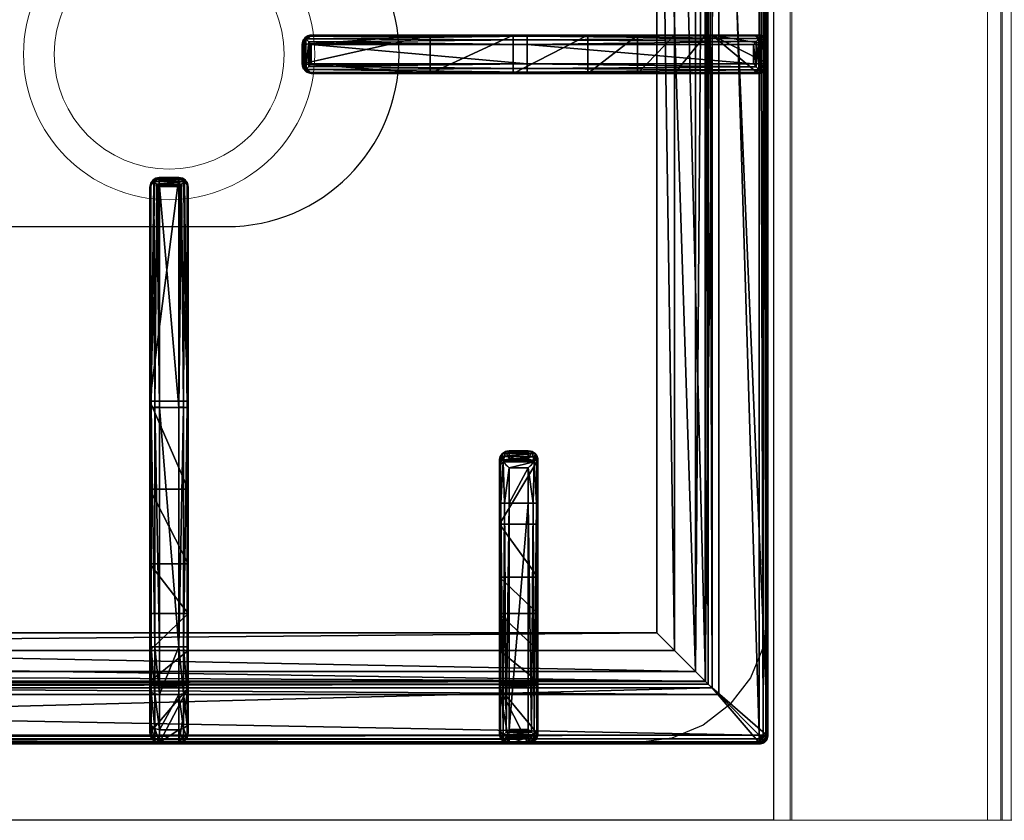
# Model space of a CAD drawing. Header units: millimetres. Extents: x 69858 to 162505, y 5570 to 25972.
# Tile 19 of 53: x 72304 to 72561, y 14121 to 14330. Entities that reach past the tile are written whole.
import ezdxf

# ---------------------------------------------------------------- set-up
doc = ezdxf.new("R2010")
doc.units = ezdxf.units.MM
doc.header["$LTSCALE"] = 2.5
doc.linetypes.add('CONTINUA', pattern=[0])
for name, color, linetype in [('Arch', 7, 'Continuous'), ('IQ_200_3D', 1, 'Continuous'), ('IQ_204_2D', 7, 'CONTINUA'), ('IQ_204_3D', 7, 'Continuous')]:
    doc.layers.add(name, color=color, linetype=linetype)
doc.layers.add('CKD Equipments', color=252, linetype='Continuous', lineweight=0)

# ---------------------------------------------------------------- blocks, each defined once
blk = doc.blocks.new('ELECTROLUX-MC7-TOPFYERBRURNERS4')
at = {"layer": 'IQ_200_3D', "color": 8}
for points, invisible_edges in [([(0, -80.5, 900), (20.34, -117.26, 900), (20.34, -619.74, 900), (0, -655, 900)], 5), ([(21.49, -628.47, 900), (20.34, -619.74, 900), (0, -655, 900)], 10), ([(24.86, -636.62, 900), (21.49, -628.47, 900), (0, -655, 900)], 10), ([(30.23, -643.61, 900), (24.86, -636.62, 900), (0, -655, 900)], 10), ([(37.22, -648.98, 900), (30.23, -643.61, 900), (0, -655, 900)], 10), ([(45.37, -652.35, 900), (37.22, -648.98, 900), (0, -655, 900)], 10), ([(54.11, -653.5, 900), (45.37, -652.35, 900), (0, -655, 900)], 10), ([(0, -655, 900), (54.11, -653.5, 900), (345.89, -653.5, 900), (400, -655, 900)], 5)]:
    blk.add_3dface(points, dxfattribs=dict(at, invisible_edges=invisible_edges))
at = {"layer": 'IQ_204_2D', "color": 8}
for p, q in [((20, -651.5), (20, -85.5)), ((45.31, -492.25), (22.81, -492.25)), ((45.31, -494.75), (45.31, -492.25)), ((107.76, -492.25), (45.31, -492.25)), ((164.89, -492.25), (107.76, -492.25)), ((165.31, -492.25), (164.89, -492.25)), ((20.31, -494.75), (20.31, -499.75)), ((20.31, -494.75), (45.31, -494.75)), ((45.31, -494.75), (45.31, -499.75)), ((45.31, -494.75), (107.81, -494.75)), ((107.81, -494.75), (107.81, -499.75)), ((107.81, -494.75), (165.46, -494.75)), ((165.46, -494.75), (165.46, -499.75)), ((167.27, -494.16), (167.27, -500.34)), ((167.36, -494.75), (167.36, -499.75)), ((167.36, -494.75), (167.81, -494.75)), ((167.81, -494.75), (167.81, -499.75)), ((45.31, -499.75), (20.31, -499.75)), ((45.31, -502.25), (45.31, -499.75)), ((107.81, -499.75), (45.31, -499.75)), ((165.46, -499.75), (107.81, -499.75)), ((167.81, -499.75), (167.36, -499.75)), ((22.81, -502.25), (45.31, -502.25)), ((45.31, -502.25), (107.76, -502.25)), ((107.76, -502.25), (164.89, -502.25)), ((164.89, -502.25), (165.31, -502.25)), ((197.5, -531.94), (202.5, -531.94)), ((197.5, -532.39), (197.5, -531.94)), ((202.5, -531.94), (202.5, -532.39)), ((195, -534.44), (195, -534.86)), ((197.5, -532.39), (202.5, -532.39)), ((197.5, -534.29), (202.5, -534.29)), ((197.5, -590.69), (197.5, -534.29)), ((202.5, -534.29), (202.5, -590.69)), ((205, -534.86), (205, -534.44)), ((195, -534.86), (195, -590.74)), ((205, -590.74), (205, -534.86)), ((82.76, -583.5), (22.47, -583.5)), ((91.91, -583.5), (82.76, -583.5)), ((91.91, -583.5), (94.04, -583.5)), ((20, -586), (20, -591)), ((20, -586), (20, -591)), ((22, -586), (22, -591)), ((22, -586), (82.81, -586)), ((82.81, -586), (82.81, -591)), ((82.81, -586), (92.02, -586)), ((92.02, -591), (92.02, -586)), ((96.48, -586), (94.37, -586)), ((94.37, -586), (94.37, -591)), ((96.48, -591), (96.48, -586)), ((82.81, -591), (22, -591)), ((92.02, -591), (82.81, -591)), ((94.37, -591), (96.48, -591)), ((195, -590.74), (195, -651.03)), ((197.5, -590.69), (202.5, -590.69)), ((197.5, -651.5), (197.5, -590.69)), ((202.5, -590.69), (202.5, -651.5)), ((205, -651.03), (205, -590.74)), ((22.47, -593.5), (82.76, -593.5)), ((82.76, -593.5), (91.91, -593.5)), ((94.04, -593.5), (91.91, -593.5)), ((197.5, -651.5), (202.5, -651.5)), ((378, -653.5), (22, -653.5)), ((197.5, -653.5), (202.5, -653.5)), ((197.5, -653.5), (202.5, -653.5))]:
    blk.add_line(p, q, dxfattribs=at)
blk.add_lwpolyline([(48.98, -112.48), (351.02, -112.48), (351.02, -624.52), (48.98, -624.52)], close=True, dxfattribs=at)
blk.add_lwpolyline([(155, -383.5), (155, -512.25, 1), (245, -512.25), (245, -383.5)], format="xyb", dxfattribs=at)
for centre, start, end in [((22.81, -494.75), 90, 180), ((22.81, -499.75), 180, 270)]:
    blk.add_arc(centre, 2.5, start, end, dxfattribs=at)
for centre, major_axis, ratio, start_param, end_param in [((107.76, -494.75), (0, 2.5), 0.02182, 4.712389, 6.283185), ((164.89, -494.75), (0, 2.5), 0.951091, -0.914364, 0), ((165.31, -494.75), (-2.5, 0), 0.99863, 3.141593, 4.712389), ((163.89, -494.75), (-3.47, 0), 0.720185, 3.141593, 3.380139), ((107.76, -499.75), (0, 2.5), 0.02182, 3.141593, 4.712389), ((165.31, -499.75), (2.5, 0), 0.99863, 4.712389, 6.283185), ((163.89, -499.75), (3.47, 0), 0.720185, -0.238546, 0), ((164.89, -499.75), (0, 2.5), 0.951091, 3.141593, 4.055957), ((197.5, -534.44), (0, 2.5), 0.99863, 0, 1.570796), ((202.5, -534.44), (0, 2.5), 0.99863, -1.570796, 0), ((197.5, -534.86), (-2.5, 0), 0.951091, -0.914364, 0), ((202.5, -534.86), (-2.5, 0), 0.951091, 3.141593, 4.055957), ((197.5, -590.74), (2.5, 0), 0.02182, 1.570796, 3.141593), ((202.5, -590.74), (2.5, 0), 0.02182, 0, 1.570796), ((22, -651.5), (1.42, 1.42), 0.997265, 2.357564, 3.925621), ((197.5, -651.03), (2.5, 0), 0.948965, 3.141593, 4.036737), ((202.5, -651.03), (2.5, 0), 0.948965, -0.895145, 0)]:
    blk.add_ellipse(centre, major_axis=major_axis, ratio=ratio, start_param=start_param, end_param=end_param, dxfattribs=at)
at = {"layer": 'IQ_204_2D', "color": 8, "extrusion": (0, 0, -1)}
for centre, major_axis, ratio, start_param, end_param in [((22.47, -586), (0, 2.5), 0.948965, -0.895145, 0), ((82.76, -586), (0, 2.5), 0.02182, 0, 1.570796), ((91.91, -586), (0, 2.5), 0.84544, 0, 0.894481), ((91.91, -586), (2.5, 2.5), 0.02182, 0.872665, 1.54898), ((91.91, -586), (-1.92, 1.92), 0.8391, 1.592613, 2.268928), ((82.76, -591), (0, 2.5), 0.02182, 1.570796, 3.141593), ((91.91, -591), (-2.5, 2.5), 0.02182, 1.592613, 2.268928), ((91.91, -591), (1.92, 1.92), 0.8391, 0.872665, 1.54898), ((22.47, -591), (0, 2.5), 0.948965, 3.141593, 4.036737), ((91.91, -591), (0, 2.5), 0.84544, 2.247111, 3.141593)]:
    blk.add_ellipse(centre, major_axis=major_axis, ratio=ratio, start_param=start_param, end_param=end_param, dxfattribs=at)
at = {"layer": 'IQ_204_2D', "color": 8}
for points, knots in [([(165.46, -494.75), (165.46, -494.75), (165.46, -494.75), (165.46, -494.75), (165.46, -494.75), (165.46, -494.75), (165.46, -494.75), (165.46, -494.74), (165.46, -494.74), (165.46, -494.74), (165.47, -494.74), (165.47, -494.73), (165.47, -494.73), (165.49, -494.71), (165.5, -494.7), (165.52, -494.68), (165.54, -494.66), (165.59, -494.6), (165.63, -494.55), (165.75, -494.41), (165.85, -494.31), (166.03, -494.1), (166.13, -493.99), (166.32, -493.77), (166.41, -493.66), (166.59, -493.44), (166.69, -493.33), (166.78, -493.22)], [8.18857, 8.18857, 8.18857, 8.18857, 8.190334, 8.190334, 8.192098, 8.192098, 8.195626, 8.195626, 8.202682, 8.202682, 8.216794, 8.216794, 8.245018, 8.245018, 8.301466, 8.301466, 8.414361, 8.414361, 8.640152, 8.640152, 9.091733, 9.091733, 9.543315, 9.543315, 9.994896, 9.994896, 10.458359, 10.458359, 10.458359, 10.458359]), ([(166.78, -493.22), (166.93, -493.42), (167.06, -493.63), (167.2, -493.95), (167.24, -494.06), (167.27, -494.16)], [11.917214, 11.917214, 11.917214, 11.917214, 12.775852, 12.775852, 13.165698, 13.165698, 13.165698, 13.165698]), ([(166.78, -501.28), (166.69, -501.17), (166.59, -501.06), (166.41, -500.84), (166.32, -500.73), (166.13, -500.51), (166.03, -500.4), (165.85, -500.19), (165.75, -500.09), (165.63, -499.95), (165.59, -499.9), (165.54, -499.84), (165.52, -499.82), (165.5, -499.8), (165.49, -499.79), (165.47, -499.77), (165.47, -499.77), (165.47, -499.76), (165.46, -499.76), (165.46, -499.76), (165.46, -499.76), (165.46, -499.75), (165.46, -499.75), (165.46, -499.75), (165.46, -499.75), (165.46, -499.75), (165.46, -499.75), (165.46, -499.75)], [5.918265, 5.918265, 5.918265, 5.918265, 6.381728, 6.381728, 6.833309, 6.833309, 7.284891, 7.284891, 7.736472, 7.736472, 7.962263, 7.962263, 8.075158, 8.075158, 8.131606, 8.131606, 8.15983, 8.15983, 8.173942, 8.173942, 8.180998, 8.180998, 8.184526, 8.184526, 8.18629, 8.18629, 8.188054, 8.188054, 8.188054, 8.188054]), ([(167.27, -500.34), (167.24, -500.44), (167.2, -500.55), (167.06, -500.87), (166.93, -501.08), (166.78, -501.28)], [0.764042, 0.764042, 0.764042, 0.764042, 1.153889, 1.153889, 2.012527, 2.012527, 2.012527, 2.012527]), ([(195.97, -532.97), (196.17, -532.82), (196.38, -532.69), (196.75, -532.53), (196.91, -532.48), (197.21, -532.41), (197.36, -532.39), (197.5, -532.39)], [11.914788, 11.914788, 11.914788, 11.914788, 12.773425, 12.773425, 13.35037, 13.35037, 13.927314, 13.927314, 13.927314, 13.927314]), ([(197.5, -534.29), (197.5, -534.29), (197.5, -534.29), (197.5, -534.29), (197.5, -534.29), (197.5, -534.29), (197.5, -534.29), (197.49, -534.29), (197.49, -534.29), (197.49, -534.29), (197.49, -534.28), (197.48, -534.28), (197.48, -534.27), (197.46, -534.26), (197.45, -534.25), (197.43, -534.23), (197.41, -534.21), (197.34, -534.16), (197.3, -534.12), (197.16, -533.99), (197.06, -533.9), (196.85, -533.72), (196.74, -533.62), (196.52, -533.43), (196.41, -533.34), (196.19, -533.16), (196.08, -533.06), (195.97, -532.97)], [8.18747, 8.18747, 8.18747, 8.18747, 8.189233, 8.189233, 8.190997, 8.190997, 8.194524, 8.194524, 8.201577, 8.201577, 8.215685, 8.215685, 8.2439, 8.2439, 8.300331, 8.300331, 8.413192, 8.413192, 8.638915, 8.638915, 9.09036, 9.09036, 9.541804, 9.541804, 9.993249, 9.993249, 10.456684, 10.456684, 10.456684, 10.456684]), ([(202.5, -532.39), (202.64, -532.39), (202.79, -532.41), (203.09, -532.48), (203.25, -532.53), (203.62, -532.69), (203.83, -532.82), (204.03, -532.97)], [0, 0, 0, 0, 0.576945, 0.576945, 1.153889, 1.153889, 2.012527, 2.012527, 2.012527, 2.012527]), ([(204.03, -532.97), (203.92, -533.06), (203.81, -533.16), (203.59, -533.34), (203.48, -533.43), (203.26, -533.62), (203.15, -533.72), (202.94, -533.9), (202.84, -533.99), (202.7, -534.12), (202.66, -534.16), (202.59, -534.21), (202.57, -534.23), (202.55, -534.25), (202.54, -534.26), (202.52, -534.27), (202.52, -534.28), (202.51, -534.28), (202.51, -534.29), (202.51, -534.29), (202.51, -534.29), (202.5, -534.29), (202.5, -534.29), (202.5, -534.29), (202.5, -534.29), (202.5, -534.29), (202.5, -534.29), (202.5, -534.29)], [5.917739, 5.917739, 5.917739, 5.917739, 6.381174, 6.381174, 6.832619, 6.832619, 7.284064, 7.284064, 7.735508, 7.735508, 7.961231, 7.961231, 8.074092, 8.074092, 8.130523, 8.130523, 8.158738, 8.158738, 8.172846, 8.172846, 8.179899, 8.179899, 8.183426, 8.183426, 8.18519, 8.18519, 8.186953, 8.186953, 8.186953, 8.186953]), ([(20, -586), (20.01, -585.86), (20.03, -585.71), (20.09, -585.41), (20.14, -585.25), (20.31, -584.87), (20.45, -584.64), (20.62, -584.44)], [0, 0, 0, 0, 0.576945, 0.576945, 1.153889, 1.153889, 2.068716, 2.068716, 2.068716, 2.068716]), ([(20.62, -584.44), (20.79, -584.64), (20.99, -584.87), (21.33, -585.25), (21.47, -585.41), (21.74, -585.71), (21.87, -585.86), (22, -586)], [11.858599, 11.858599, 11.858599, 11.858599, 12.773425, 12.773425, 13.35037, 13.35037, 13.927314, 13.927314, 13.927314, 13.927314]), ([(94.04, -583.5), (94.19, -583.5), (94.35, -583.51), (94.66, -583.58), (94.82, -583.63), (95.12, -583.75), (95.26, -583.83), (95.53, -584.02), (95.65, -584.12), (95.87, -584.34), (95.97, -584.47), (96.15, -584.74), (96.23, -584.89), (96.35, -585.2), (96.4, -585.36), (96.46, -585.68), (96.48, -585.84), (96.48, -586)], [3.776921, 3.776921, 3.776921, 3.776921, 4.248957, 4.248957, 4.720993, 4.720993, 5.193029, 5.193029, 5.665065, 5.665065, 6.135831, 6.135831, 6.606596, 6.606596, 7.077361, 7.077361, 7.548126, 7.548126, 7.548126, 7.548126]), ([(20.62, -592.56), (20.45, -592.36), (20.31, -592.13), (20.14, -591.75), (20.09, -591.59), (20.03, -591.29), (20.01, -591.14), (20, -591)], [11.858599, 11.858599, 11.858599, 11.858599, 12.773425, 12.773425, 13.35037, 13.35037, 13.927314, 13.927314, 13.927314, 13.927314]), ([(22, -591), (21.87, -591.14), (21.74, -591.29), (21.47, -591.59), (21.33, -591.75), (20.99, -592.13), (20.79, -592.36), (20.62, -592.56)], [0, 0, 0, 0, 0.576945, 0.576945, 1.153889, 1.153889, 2.068716, 2.068716, 2.068716, 2.068716]), ([(96.48, -591), (96.48, -591.16), (96.46, -591.32), (96.4, -591.64), (96.35, -591.8), (96.23, -592.11), (96.15, -592.26), (95.97, -592.53), (95.87, -592.66), (95.65, -592.88), (95.53, -592.98), (95.26, -593.17), (95.12, -593.25), (94.82, -593.37), (94.66, -593.42), (94.35, -593.48), (94.19, -593.5), (94.04, -593.5)], [15.096253, 15.096253, 15.096253, 15.096253, 15.567018, 15.567018, 16.037783, 16.037783, 16.508548, 16.508548, 16.979314, 16.979314, 17.45135, 17.45135, 17.923386, 17.923386, 18.395422, 18.395422, 18.867458, 18.867458, 18.867458, 18.867458]), ([(195.94, -652.88), (196.14, -652.71), (196.37, -652.51), (196.75, -652.17), (196.91, -652.03), (197.21, -651.76), (197.36, -651.63), (197.5, -651.5)], [11.858599, 11.858599, 11.858599, 11.858599, 12.773425, 12.773425, 13.35037, 13.35037, 13.927314, 13.927314, 13.927314, 13.927314]), ([(202.5, -651.5), (202.64, -651.63), (202.79, -651.76), (203.09, -652.03), (203.25, -652.17), (203.63, -652.51), (203.86, -652.71), (204.06, -652.88)], [0, 0, 0, 0, 0.576945, 0.576945, 1.153889, 1.153889, 2.068716, 2.068716, 2.068716, 2.068716]), ([(197.5, -653.5), (197.36, -653.49), (197.21, -653.47), (196.91, -653.41), (196.75, -653.36), (196.37, -653.19), (196.14, -653.05), (195.94, -652.88)], [0, 0, 0, 0, 0.576945, 0.576945, 1.153889, 1.153889, 2.068716, 2.068716, 2.068716, 2.068716]), ([(204.06, -652.88), (203.86, -653.05), (203.63, -653.19), (203.25, -653.36), (203.09, -653.41), (202.79, -653.47), (202.64, -653.49), (202.5, -653.5)], [11.858599, 11.858599, 11.858599, 11.858599, 12.773425, 12.773425, 13.35037, 13.35037, 13.927314, 13.927314, 13.927314, 13.927314])]:
    blk.add_open_spline(points, degree=3, knots=knots, dxfattribs=at)
at = {"layer": 'IQ_204_3D', "color": 8}
mesh = blk.add_polyface(dxfattribs=at)
corners = [(379.78, -85.71, 904.1), (380, -85.5, 900), (379.52, -84.72, 904.14), (379.73, -84.5, 900), (378, -83.5, 900), (378.78, -83.98, 904.14), (379, -83.77, 900), (377.79, -83.72, 904.1), (379.48, -85.71, 905.06), (379.29, -84.85, 905), (378.65, -85.21, 905.73), (378.76, -85.71, 905.75), (378.65, -84.21, 905), (377.79, -84.02, 905.06), (378.29, -84.85, 905.73), (377.79, -84.74, 905.75), (377.79, -85.71, 906), (22.21, -85.71, 906), (22.21, -84.74, 905.75), (22.21, -84.02, 905.06), (22.21, -83.72, 904.1), (22, -83.5, 900), (365.45, -638.95, 900), (22, -653.5, 900), (34.55, -638.95, 900), (365.45, -98.05, 900), (380, -651.5, 900), (34.55, -98.05, 900), (20, -85.5, 900), (21, -83.77, 900), (379.73, -652.5, 900), (379, -653.23, 900), (378, -653.5, 900), (20, -651.5, 900), (20.27, -652.5, 900), (21, -653.23, 900), (20.27, -84.5, 900), (21.22, -83.98, 904.14), (20.48, -84.72, 904.14), (20.22, -85.71, 904.1), (21.35, -84.21, 905), (21.71, -84.85, 905.73), (20.71, -84.85, 905), (20.52, -85.71, 905.06), (21.35, -85.21, 905.73), (21.24, -85.71, 905.75), (22.21, -651.29, 906), (21.24, -651.29, 905.75), (20.52, -651.29, 905.06), (20.22, -651.29, 904.1), (20.48, -652.28, 904.14), (21.22, -653.02, 904.14), (22.21, -653.28, 904.1), (20.71, -652.15, 905), (21.35, -651.79, 905.73), (21.35, -652.79, 905), (22.21, -652.98, 905.06), (21.71, -652.15, 905.73), (22.21, -652.26, 905.75), (35.55, -637.95, 899.73), (35.55, -99.05, 899.73), (36.28, -99.78, 899), (36.28, -637.22, 899), (38.88, -634.62, 902.5), (38.88, -102.38, 902.5), (36.31, -637.19, 905.06), (36.31, -99.81, 905.06), (32.81, -96.31, 906), (32.81, -640.69, 906), (48.98, -624.52, 885), (48.98, -112.48, 885), (44.36, -107.86, 885), (44.36, -629.14, 885), (377.79, -653.28, 904.1), (377.79, -652.98, 905.06), (377.79, -651.29, 906), (377.79, -652.26, 905.75), (363.72, -637.22, 899), (364.45, -637.95, 899.73), (364.45, -99.05, 899.73), (363.72, -99.78, 899), (367.19, -640.69, 906), (367.19, -96.31, 906), (378.78, -653.02, 904.14), (379.52, -652.28, 904.14), (379.78, -651.29, 904.1), (378.65, -652.79, 905), (378.29, -652.15, 905.73), (379.29, -652.15, 905), (379.48, -651.29, 905.06), (378.65, -651.79, 905.73), (378.76, -651.29, 905.75), (361.12, -634.62, 902.5), (351.02, -624.52, 885), (363.69, -637.19, 905.06), (355.64, -629.14, 885), (355.64, -107.86, 885), (351.02, -112.48, 885), (361.12, -102.38, 902.5), (363.69, -99.81, 905.06)]
mesh.append_faces([[corners[k] for k in face] for face in [(16, 10, 14), (17, 41, 44), (46, 54, 57), (75, 87, 90)]], dxfattribs={"color": 8})
mesh.append_faces([[corners[k] for k in face] for face in [(4, 5, 6), (8, 10, 11), (16, 11, 10), (15, 16, 14), (7, 19, 13), (13, 18, 15), (28, 38, 36), (19, 41, 18), (17, 18, 41), (45, 17, 44), (39, 48, 43), (43, 47, 45), (23, 51, 35), (48, 54, 47), (46, 47, 54), (58, 46, 57), (52, 74, 56), (76, 56, 74), (26, 84, 30), (74, 87, 76), (85, 88, 84), (88, 87, 86), (75, 76, 87), (91, 75, 90), (85, 8, 89), (11, 89, 8)]], dxfattribs={"vtx0": -1, "color": 8})
mesh.append_faces([[corners[k] for k in face] for face in [(16, 15, 17), (22, 23, 24), (25, 26, 22), (27, 21, 25), (21, 28, 29), (6, 1, 4), (4, 25, 21), (24, 28, 27), (35, 33, 23), (26, 25, 1), (23, 22, 32), (17, 45, 46), (75, 81, 46), (81, 16, 82), (46, 67, 17), (17, 82, 16), (93, 72, 69), (72, 93, 95), (70, 71, 97), (97, 95, 93)]], dxfattribs={"vtx0": -1, "vtx1": -1, "color": 8})
mesh.append_faces([[corners[k] for k in face] for face in [(21, 27, 28), (4, 1, 25), (26, 32, 22), (24, 23, 33)]], dxfattribs={"vtx0": -1, "vtx1": -1, "vtx2": -1, "color": 8})
mesh.append_faces([[corners[k] for k in face] for face in [(17, 15, 18), (24, 33, 28), (46, 45, 47), (75, 58, 76), (16, 91, 11)]], dxfattribs={"vtx0": -1, "vtx2": -1, "color": 8})
mesh.append_faces([[corners[k] for k in face] for face in [(0, 1, 2), (5, 2, 6), (8, 0, 9), (5, 12, 2), (5, 7, 12), (12, 13, 14), (12, 14, 9), (2, 9, 0), (10, 9, 14), (19, 18, 13), (4, 21, 7), (30, 31, 26), (34, 33, 35), (20, 21, 37), (38, 37, 36), (19, 20, 40), (38, 42, 37), (38, 39, 42), (42, 43, 44), (42, 44, 40), (37, 40, 20), (41, 40, 44), (48, 47, 43), (28, 33, 39), (49, 33, 50), (51, 50, 35), (48, 49, 53), (51, 55, 50), (51, 52, 55), (55, 56, 57), (55, 57, 53), (50, 53, 49), (54, 53, 57), (24, 27, 59), (61, 62, 60), (63, 64, 65), (67, 68, 66), (69, 70, 63), (61, 71, 62), (73, 74, 52), (58, 56, 76), (32, 73, 23), (62, 77, 59), (22, 24, 78), (27, 25, 60), (80, 61, 79), (73, 32, 83), (84, 83, 30), (74, 73, 86), (88, 89, 90), (88, 86, 84), (83, 84, 86), (92, 93, 63), (68, 81, 65), (92, 63, 94), (72, 95, 62), (95, 96, 77), (98, 97, 92), (81, 82, 94), (98, 92, 99), (77, 80, 78), (25, 22, 79), (0, 8, 85), (91, 89, 11), (80, 96, 61), (70, 97, 64), (64, 98, 66), (82, 67, 99), (1, 0, 26)]], dxfattribs={"vtx1": -1, "color": 8})
mesh.append_faces([[corners[k] for k in face] for face in [(31, 32, 26), (75, 46, 58), (75, 16, 81), (81, 68, 46), (68, 67, 46), (67, 82, 17), (70, 69, 71), (72, 71, 69), (71, 96, 97), (96, 95, 97), (16, 75, 91)]], dxfattribs={"vtx1": -1, "vtx2": -1, "color": 8})
mesh.append_faces([[corners[k] for k in face] for face in [(1, 3, 2), (4, 7, 5), (2, 3, 6), (8, 9, 10), (7, 13, 12), (12, 9, 2), (13, 15, 14), (7, 20, 19), (21, 20, 7), (6, 3, 1), (28, 36, 29), (21, 29, 37), (28, 39, 38), (37, 29, 36), (19, 40, 41), (39, 43, 42), (42, 40, 37), (43, 45, 44), (39, 49, 48), (33, 49, 39), (33, 34, 50), (23, 52, 51), (50, 34, 35), (48, 53, 54), (52, 56, 55), (55, 53, 50), (56, 58, 57), (27, 60, 59), (62, 59, 60), (64, 66, 65), (68, 65, 66), (70, 64, 63), (71, 72, 62), (73, 52, 23), (77, 78, 59), (24, 59, 78), (25, 79, 60), (61, 60, 79), (32, 31, 83), (26, 85, 84), (83, 31, 30), (74, 86, 87), (73, 83, 86), (85, 89, 88), (88, 90, 87), (89, 91, 90), (93, 69, 63), (81, 94, 65), (63, 65, 94), (95, 77, 62), (96, 80, 77), (97, 93, 92), (82, 99, 94), (92, 94, 99), (80, 79, 78), (22, 78, 79), (96, 71, 61), (97, 98, 64), (98, 99, 66), (67, 66, 99), (0, 85, 26)]], dxfattribs={"vtx2": -1, "color": 8})
mesh = blk.add_polyface(dxfattribs=at)
corners = [(167.34, -494.45, 930.72), (167.81, -494.75, 922), (167.27, -494.16, 931.11), (167.36, -494.6, 930.62), (167.36, -494.75, 930.59), (167.48, -493.5, 922), (166.78, -493.22, 931.91), (165.31, -492.25, 922), (165.94, -492.51, 931.06), (166.56, -492.58, 922), (164.89, -492.25, 930.01), (107.79, -492.58, 933.75), (107.76, -492.25, 932.5), (107.81, -493.5, 934.67), (166.08, -494.04, 932.35), (165.46, -494.74, 932.48), (107.81, -494.75, 935), (165.48, -494.72, 932.48), (165.52, -494.68, 932.48), (165.58, -494.6, 932.47), (165.74, -494.43, 932.45), (109.4, -492.25, 922), (66.99, -492.25, 904.45), (22.81, -492.25, 910), (86.45, -492.25, 917.44), (53.98, -492.25, 885), (36.28, -492.25, 899), (44.36, -492.25, 885), (35.83, -492.25, 899.53), (35.23, -492.25, 899.88), (34.55, -492.25, 900), (22.81, -492.25, 900), (25.83, -492.25, 921.25), (34.06, -492.25, 929.49), (45.31, -492.25, 932.5), (167.48, -501, 922), (109.4, -502.25, 922), (167.81, -499.75, 922), (166.56, -501.92, 922), (165.31, -502.25, 922), (45.31, -494.75, 935), (45.31, -493.5, 934.67), (32.81, -494.75, 931.65), (32.98, -493.5, 931.36), (23.66, -494.75, 922.5), (33.44, -492.58, 930.57), (45.31, -492.58, 933.75), (24.75, -492.58, 921.87), (23.95, -493.5, 922.33), (21.56, -492.58, 910), (20.31, -494.75, 910), (20.65, -493.5, 910), (21.56, -492.58, 900), (20.31, -494.75, 900), (20.65, -493.5, 900), (45.31, -499.75, 935), (107.81, -499.75, 935), (32.81, -499.75, 931.65), (23.66, -499.75, 922.5), (20.31, -499.75, 910), (20.31, -499.75, 900), (34.55, -502.25, 900), (22.81, -502.25, 900), (21.56, -501.92, 900), (20.65, -501, 900), (164.89, -502.25, 930.01), (166.78, -501.28, 931.91), (167.27, -500.34, 931.11), (167.36, -499.75, 930.59), (167.36, -499.9, 930.62), (167.34, -500.05, 930.72), (165.94, -501.99, 931.06), (107.76, -502.25, 932.5), (86.45, -502.25, 917.44), (45.31, -502.25, 932.5), (34.06, -502.25, 929.49), (25.83, -502.25, 921.25), (22.81, -502.25, 910), (66.99, -502.25, 904.45), (35.23, -502.25, 899.88), (35.83, -502.25, 899.53), (44.36, -502.25, 885), (53.98, -502.25, 885), (36.28, -502.25, 899), (107.79, -501.92, 933.75), (166.08, -500.46, 932.35), (107.81, -501, 934.67), (165.74, -500.07, 932.45), (165.58, -499.9, 932.47), (165.52, -499.82, 932.48), (165.48, -499.78, 932.48), (165.46, -499.75, 932.48), (20.65, -501, 910), (23.95, -501, 922.33), (24.75, -501.92, 921.87), (21.56, -501.92, 910), (33.44, -501.92, 930.57), (32.98, -501, 931.36), (45.31, -501.92, 933.75), (45.31, -501, 934.67)]
mesh.append_faces([[corners[k] for k in face] for face in [(2, 5, 6), (8, 6, 9), (9, 6, 5), (8, 11, 6), (6, 13, 14), (35, 66, 38), (66, 35, 67), (66, 71, 38), (85, 86, 66), (66, 84, 71)]], dxfattribs={"color": 8})
mesh.append_faces([[corners[k] for k in face] for face in [(7, 8, 9), (11, 13, 6), (42, 41, 43), (45, 48, 43), (32, 49, 47), (50, 48, 51), (51, 47, 49), (40, 13, 41), (41, 11, 46), (53, 51, 54), (54, 49, 52), (55, 42, 57), (50, 58, 44), (44, 57, 42), (37, 67, 35), (86, 84, 66), (58, 92, 93), (94, 97, 93), (75, 98, 96), (55, 97, 99), (99, 96, 98), (59, 64, 92), (62, 95, 63), (63, 92, 64), (86, 55, 99), (67, 6, 66), (14, 66, 6), (21, 73, 24), (82, 22, 78), (78, 24, 73)]], dxfattribs={"vtx0": -1, "color": 8})
mesh.append_faces([[corners[k] for k in face] for face in [(10, 21, 12), (22, 23, 24), (25, 26, 22), (24, 12, 21), (7, 5, 21), (35, 36, 37), (23, 49, 32), (34, 46, 12), (13, 11, 41), (54, 31, 53), (62, 60, 61), (36, 72, 73), (77, 73, 76), (83, 78, 80), (74, 98, 75), (4, 0, 68), (1, 4, 37)]], dxfattribs={"vtx0": -1, "vtx1": -1, "color": 8})
mesh.append_faces([[corners[k] for k in face] for face in [(15, 17, 16), (17, 18, 16), (18, 19, 16), (23, 22, 30), (31, 61, 53), (77, 61, 78), (88, 89, 56), (89, 90, 56), (90, 91, 56), (16, 56, 15), (56, 91, 15), (18, 89, 19), (89, 18, 90), (15, 90, 17), (90, 15, 91), (17, 90, 18), (89, 88, 19), (70, 68, 0)]], dxfattribs={"vtx0": -1, "vtx1": -1, "vtx2": -1, "color": 8})
mesh.append_faces([[corners[k] for k in face] for face in [(12, 11, 8), (16, 14, 13), (21, 1, 37), (34, 45, 46), (12, 46, 11), (23, 52, 49), (77, 78, 73), (72, 71, 84), (77, 94, 95), (72, 84, 98), (84, 86, 99)]], dxfattribs={"vtx0": -1, "vtx2": -1, "color": 8})
mesh.append_faces([[corners[k] for k in face] for face in [(0, 1, 2), (0, 3, 1), (10, 12, 8), (20, 14, 16), (7, 21, 10), (31, 23, 30), (9, 5, 7), (38, 39, 35), (40, 41, 42), (42, 43, 44), (45, 33, 47), (45, 43, 46), (32, 47, 33), (48, 44, 43), (41, 46, 43), (31, 52, 23), (51, 49, 54), (40, 55, 16), (40, 42, 55), (58, 57, 44), (50, 53, 59), (30, 61, 31), (63, 64, 62), (39, 38, 65), (70, 67, 37), (71, 65, 38), (39, 65, 36), (62, 61, 77), (81, 82, 83), (65, 71, 72), (87, 88, 56), (59, 92, 58), (58, 93, 57), (94, 76, 96), (94, 93, 95), (75, 96, 76), (97, 57, 93), (92, 95, 93), (60, 64, 59), (95, 92, 63), (98, 84, 99), (2, 6, 67), (20, 87, 14), (20, 19, 87), (85, 66, 14), (3, 0, 4), (2, 67, 0), (69, 68, 70), (36, 73, 21), (22, 24, 78), (81, 27, 82), (83, 26, 81), (26, 83, 28), (61, 30, 79), (29, 28, 79)]], dxfattribs={"vtx1": -1, "color": 8})
mesh.append_faces([[corners[k] for k in face] for face in [(3, 4, 1), (26, 28, 22), (28, 29, 22), (29, 30, 22), (23, 32, 24), (32, 33, 24), (33, 34, 24), (34, 12, 24), (5, 1, 21), (39, 36, 35), (36, 21, 37), (40, 16, 13), (55, 56, 16), (64, 60, 62), (60, 53, 61), (68, 69, 37), (65, 72, 36), (72, 74, 73), (74, 75, 73), (75, 76, 73), (61, 79, 78), (79, 80, 78), (82, 78, 83), (86, 85, 56), (62, 77, 95), (56, 55, 86), (74, 72, 98), (88, 87, 19), (67, 70, 0), (4, 68, 37)]], dxfattribs={"vtx1": -1, "vtx2": -1, "color": 8})
mesh.append_faces([[corners[k] for k in face] for face in [(1, 5, 2), (7, 10, 8), (19, 20, 16), (25, 27, 26), (34, 33, 45), (45, 47, 48), (50, 44, 48), (51, 48, 47), (53, 50, 51), (50, 59, 58), (53, 60, 59), (54, 52, 31), (69, 70, 37), (85, 87, 56), (77, 76, 94), (94, 96, 97), (55, 57, 97), (99, 97, 96), (87, 85, 14), (82, 25, 22), (27, 25, 82), (26, 27, 81), (83, 80, 28), (30, 29, 79), (28, 80, 79)]], dxfattribs={"vtx2": -1, "color": 8})
mesh = blk.add_polyface(dxfattribs=at)
corners = [(195, -649.29, 932.5), (195, -651, 900), (195.25, -650.32, 933.58), (196.25, -653.16, 900), (195.94, -651.14, 934.45), (195.33, -652.25, 900), (196.7, -651.6, 933.81), (197.5, -651.77, 933.1), (197.5, -653.5, 900), (202.5, -651.77, 933.1), (202.5, -653.5, 900), (195, -638.95, 900), (205, -638.95, 900), (205, -651, 900), (204.67, -652.25, 900), (203.75, -653.16, 900), (195, -590.74, 932.5), (195, -587.05, 917.44), (195, -565.35, 922), (195, -534.44, 922), (195, -534.86, 930.01), (195, -606.51, 904.45), (195, -619.52, 885), (195, -637.22, 899), (195, -629.14, 885), (195, -637.67, 899.53), (195, -638.27, 899.88), (196.72, -532.55, 931.28), (196.25, -532.27, 922), (195.97, -532.97, 931.91), (197.5, -532.39, 930.59), (197.5, -531.94, 922), (195.33, -533.19, 922), (195.26, -533.81, 931.06), (195.33, -590.71, 933.75), (196.25, -590.69, 934.67), (196.79, -533.67, 932.35), (197.49, -534.29, 932.48), (197.5, -590.69, 935), (197.47, -534.26, 932.48), (197.43, -534.23, 932.48), (197.35, -534.16, 932.47), (197.18, -534.01, 932.45), (202.5, -531.94, 922), (205, -565.35, 922), (205, -534.44, 922), (204.67, -533.19, 922), (203.75, -532.27, 922), (196.7, -650.48, 934.87), (197.5, -649.77, 935), (202.5, -532.39, 930.59), (204.03, -532.97, 931.91), (203.21, -533.67, 932.35), (202.65, -534.16, 932.47), (202.57, -534.23, 932.48), (202.53, -534.27, 932.48), (202.5, -534.29, 932.48), (202.82, -534.01, 932.45), (203.28, -532.55, 931.28), (202.5, -590.69, 935), (202.5, -649.77, 935), (203.3, -651.6, 933.81), (204.06, -651.14, 934.45), (203.3, -650.48, 934.87), (204.75, -650.32, 933.58), (205, -649.29, 932.5), (204.67, -590.71, 933.75), (205, -590.74, 932.5), (203.75, -590.69, 934.67), (205, -606.51, 904.45), (205, -587.05, 917.44), (205, -638.27, 899.88), (205, -637.67, 899.53), (205, -629.14, 885), (205, -619.52, 885), (205, -637.22, 899), (205, -534.86, 930.01), (204.74, -533.81, 931.06)]
mesh.append_faces([[corners[k] for k in face] for face in [(3, 4, 5), (4, 3, 6), (7, 6, 8), (8, 6, 3), (4, 2, 5), (27, 28, 29), (30, 31, 27), (31, 28, 27), (28, 32, 29), (29, 32, 33), (33, 34, 29), (29, 35, 36), (48, 35, 4), (49, 38, 48), (4, 34, 2), (61, 15, 62), (9, 10, 61), (10, 15, 61), (15, 14, 62), (62, 14, 64), (64, 66, 62), (62, 68, 63), (60, 63, 59), (47, 51, 46), (51, 47, 58), (50, 58, 43), (43, 58, 47), (51, 77, 46), (52, 68, 51), (51, 66, 77)]], dxfattribs={"color": 8})
mesh.append_faces([[corners[k] for k in face] for face in [(19, 33, 32), (34, 35, 29), (38, 35, 48), (35, 34, 4), (60, 48, 63), (13, 64, 14), (66, 68, 62), (68, 66, 51), (18, 70, 17), (74, 21, 69), (69, 17, 70)]], dxfattribs={"vtx0": -1, "color": 8})
mesh.append_faces([[corners[k] for k in face] for face in [(3, 1, 8), (13, 10, 12), (16, 17, 0), (17, 16, 18), (20, 18, 16), (22, 23, 21), (43, 44, 31), (44, 43, 45), (47, 45, 43), (41, 53, 42), (65, 70, 67)]], dxfattribs={"vtx0": -1, "vtx1": -1, "color": 8})
mesh.append_faces([[corners[k] for k in face] for face in [(12, 8, 1), (11, 0, 21), (37, 39, 38), (39, 40, 38), (40, 41, 38), (53, 41, 54), (39, 55, 40), (56, 55, 37), (37, 55, 39), (55, 54, 40), (40, 54, 41), (37, 38, 56), (38, 59, 56), (65, 12, 69), (53, 54, 59), (54, 55, 59), (55, 56, 59)]], dxfattribs={"vtx0": -1, "vtx1": -1, "vtx2": -1, "color": 8})
mesh.append_faces([[corners[k] for k in face] for face in [(16, 34, 33), (38, 36, 35), (16, 2, 34), (67, 66, 64), (65, 69, 70), (69, 72, 75), (67, 77, 66)]], dxfattribs={"vtx0": -1, "vtx2": -1, "color": 8})
mesh.append_faces([[corners[k] for k in face] for face in [(0, 1, 2), (5, 2, 1), (7, 8, 9), (11, 12, 1), (14, 15, 13), (1, 0, 11), (19, 18, 20), (20, 33, 19), (20, 16, 33), (42, 36, 38), (32, 28, 19), (46, 45, 47), (0, 2, 16), (30, 27, 50), (29, 51, 27), (51, 29, 52), (57, 52, 42), (58, 50, 27), (6, 61, 4), (6, 7, 61), (4, 62, 48), (49, 48, 60), (65, 64, 13), (65, 67, 64), (13, 12, 65), (73, 74, 75), (45, 76, 44), (45, 46, 76), (77, 76, 46), (76, 77, 67), (57, 53, 59), (31, 30, 43), (44, 70, 18), (21, 17, 69), (74, 73, 22), (73, 75, 24), (23, 75, 25), (12, 11, 71), (26, 25, 71)]], dxfattribs={"vtx1": -1, "color": 8})
mesh.append_faces([[corners[k] for k in face] for face in [(15, 10, 13), (10, 8, 12), (17, 21, 0), (23, 25, 21), (25, 26, 21), (26, 11, 21), (28, 31, 19), (44, 18, 31), (18, 19, 31), (38, 49, 59), (12, 71, 69), (71, 72, 69), (74, 69, 75), (70, 44, 67), (76, 67, 44), (68, 52, 59)]], dxfattribs={"vtx1": -1, "vtx2": -1, "color": 8})
mesh.append_faces([[corners[k] for k in face] for face in [(8, 10, 9), (3, 5, 1), (22, 24, 23), (41, 42, 38), (29, 36, 52), (53, 57, 42), (51, 58, 27), (52, 36, 42), (49, 60, 59), (7, 9, 61), (61, 62, 4), (62, 63, 48), (59, 63, 68), (52, 57, 59), (30, 50, 43), (74, 22, 21), (73, 24, 22), (75, 23, 24), (75, 72, 25), (11, 26, 71), (25, 72, 71)]], dxfattribs={"vtx2": -1, "color": 8})
mesh = blk.add_polyface(dxfattribs=at)
corners = [(92.02, -586, 934.6), (93.56, -592.56, 933.98), (93.56, -584.43, 933.98), (92.02, -591, 934.6), (94.37, -591, 932.53), (94.37, -586, 932.53), (96.29, -585.04, 920.55), (96.48, -586, 920.59), (95.76, -584.23, 920.43), (92.82, -583.75, 933.14), (94.04, -583.5, 920), (91.91, -583.5, 932.1), (94.97, -583.69, 920.24), (96.48, -591, 920.59), (96.29, -591.96, 920.55), (92.82, -593.25, 933.14), (95.76, -592.77, 920.43), (94.97, -593.31, 920.24), (94.04, -593.5, 920), (91.91, -593.5, 932.1), (82.76, -583.5, 932.5), (77.27, -583.5, 912.68), (24.21, -583.5, 932.5), (53.98, -583.5, 885), (36.28, -583.5, 899), (63.49, -583.5, 900.63), (44.36, -583.5, 885), (35.83, -583.5, 899.53), (35.23, -583.5, 899.88), (22.5, -583.5, 900), (34.55, -583.5, 900), (77.27, -593.5, 912.68), (53.98, -593.5, 885), (63.49, -593.5, 900.63), (82.76, -593.5, 932.5), (22.5, -593.5, 900), (34.55, -593.5, 900), (24.21, -593.5, 932.5), (35.23, -593.5, 899.88), (35.83, -593.5, 899.53), (44.36, -593.5, 885), (36.28, -593.5, 899), (21.73, -591, 933.1), (20, -591, 900), (21.9, -591.8, 933.81), (21.25, -593.16, 900), (22.36, -592.56, 934.45), (20.34, -592.25, 900), (23.18, -593.25, 933.58), (20, -586, 900), (21.73, -586, 933.1), (20.34, -584.75, 900), (21.25, -583.83, 900), (82.81, -592.25, 934.67), (82.81, -591, 935), (82.79, -593.16, 933.75), (23.02, -591.8, 934.87), (23.73, -591, 935), (82.81, -586, 935), (23.73, -586, 935), (22.36, -584.44, 934.45), (23.02, -585.2, 934.87), (21.9, -585.2, 933.81), (23.18, -583.75, 933.58), (82.79, -583.83, 933.75), (82.81, -584.75, 934.67)]
mesh.append_faces([[corners[k] for k in face] for face in [(5, 6, 2), (5, 7, 6), (6, 8, 2), (13, 4, 14), (16, 14, 1), (1, 14, 4), (42, 43, 44), (45, 46, 47), (46, 45, 48), (46, 44, 47), (44, 43, 47), (1, 55, 15), (48, 55, 46), (46, 53, 56), (57, 56, 54), (50, 62, 49), (49, 62, 51), (63, 52, 60), (52, 51, 60), (60, 51, 62), (61, 65, 60), (59, 58, 61), (60, 64, 63), (9, 64, 2)]], dxfattribs={"color": 8})
mesh.append_faces([[corners[k] for k in face] for face in [(0, 1, 2), (15, 16, 1), (16, 15, 17), (19, 17, 15), (32, 25, 33), (35, 48, 45), (35, 30, 36), (3, 53, 1), (53, 55, 1), (55, 53, 46), (58, 65, 61), (65, 64, 60), (64, 65, 2), (65, 0, 2)]], dxfattribs={"vtx0": -1, "color": 8})
mesh.append_faces([[corners[k] for k in face] for face in [(20, 21, 22), (23, 24, 25), (25, 22, 21), (30, 22, 28), (12, 17, 10), (17, 12, 16), (6, 14, 8), (8, 16, 12), (18, 34, 31), (37, 31, 34), (51, 29, 49), (49, 30, 43)]], dxfattribs={"vtx0": -1, "vtx1": -1, "color": 8})
mesh.append_faces([[corners[k] for k in face] for face in [(25, 28, 22), (37, 38, 33), (35, 43, 30)]], dxfattribs={"vtx0": -1, "vtx1": -1, "vtx2": -1, "color": 8})
mesh.append_faces([[corners[k] for k in face] for face in [(37, 33, 31), (33, 39, 41), (34, 15, 55), (34, 55, 48), (58, 54, 3), (54, 58, 59), (20, 63, 64), (20, 64, 9)]], dxfattribs={"vtx0": -1, "vtx2": -1, "color": 8})
mesh.append_faces([[corners[k] for k in face] for face in [(1, 4, 2), (2, 8, 9), (10, 11, 12), (12, 9, 8), (4, 13, 5), (18, 17, 19), (11, 10, 20), (29, 22, 30), (7, 13, 6), (10, 18, 21), (25, 21, 33), (19, 34, 18), (35, 36, 37), (40, 32, 41), (37, 48, 35), (43, 42, 49), (45, 47, 35), (19, 15, 34), (37, 34, 48), (0, 58, 3), (57, 54, 59), (42, 44, 50), (46, 60, 44), (60, 46, 61), (59, 61, 57), (62, 50, 44), (22, 29, 63), (22, 63, 20), (11, 20, 9), (26, 23, 40), (24, 26, 41), (36, 30, 38), (24, 41, 27), (39, 38, 27)]], dxfattribs={"vtx1": -1, "color": 8})
mesh.append_faces([[corners[k] for k in face] for face in [(10, 21, 20), (24, 27, 25), (27, 28, 25), (13, 14, 6), (14, 16, 8), (36, 38, 37), (38, 39, 33), (32, 33, 41), (47, 43, 35), (29, 30, 49), (3, 54, 53), (58, 0, 65)]], dxfattribs={"vtx1": -1, "vtx2": -1, "color": 8})
mesh.append_faces([[corners[k] for k in face] for face in [(0, 3, 1), (4, 5, 2), (11, 9, 12), (13, 7, 5), (23, 26, 24), (17, 18, 10), (18, 31, 21), (32, 23, 25), (21, 31, 33), (42, 50, 49), (51, 52, 29), (54, 56, 53), (46, 56, 61), (60, 62, 44), (61, 56, 57), (29, 52, 63), (23, 32, 40), (26, 40, 41), (30, 28, 38), (41, 39, 27), (38, 28, 27)]], dxfattribs={"vtx2": -1, "color": 8})
blk = doc.blocks.new('ELECTROLUX-MC-BURNER6')
for radius in [38, 30]:
    blk.add_circle((0, 0), radius)
blk = doc.blocks.new('ARCH')
at = {"layer": 'CKD Equipments', "color": 8}
for q in [(115762.15, 11253.55, -880), (116492.15, 11253.55, -880)]:
    blk.add_line((116417.15, 11253.55, -880), q, dxfattribs=at)
for points in [[(116417.15, 11253.55, -230), (115864.15, 11253.55, -230), (115864.15, 12053.55, -230), (116417.15, 12053.55, -230)], [(116417.15, 11253.55, -230), (116417.15, 12053.55, -230), (116417.15, 12053.55, 20), (116417.15, 11253.55, 20)], [(116472.99, 11253.55, -225.59), (116417.15, 11253.55, -219.46), (116417.15, 12053.55, -219.46), (116472.99, 12053.55, -225.59)], [(116417.15, 11253.55, -219.46), (116417.15, 11253.55, 20), (116417.15, 12053.55, 20), (116417.15, 12053.55, -219.46)], [(116417.15, 11253.55, 20), (116479.15, 11253.55, 20), (116479.15, 12053.55, 20), (116417.15, 12053.55, 20)], [(116421.47, 11253.55, -69.74), (116476.52, 11253.55, -187.8), (116476.52, 12053.55, -187.8), (116421.47, 12053.55, -69.74)], [(116488.34, 11253.55, -2.19), (116421.97, 11253.55, -66.92), (116421.97, 12053.55, -66.92), (116488.34, 12053.55, -2.19)], [(116476.85, 11253.55, -189.28), (116476.85, 11253.55, -222.11), (116476.85, 12053.55, -222.11), (116476.85, 12053.55, -189.28)]]:
    blk.add_3dface(points, dxfattribs=at)
for points, invisible_edges in [([(116421.27, 11253.55, -68.25), (116421.25, 11253.55, -69.01), (116421.25, 12053.55, -69.01), (116421.27, 12053.55, -68.25)], 10), ([(116421.25, 11253.55, -69.01), (116421.47, 11253.55, -69.74), (116421.47, 12053.55, -69.74), (116421.25, 12053.55, -69.01)], 8), ([(116421.52, 11253.55, -67.53), (116421.27, 11253.55, -68.25), (116421.27, 12053.55, -68.25), (116421.52, 12053.55, -67.53)], 10), ([(116421.97, 11253.55, -66.92), (116421.52, 11253.55, -67.53), (116421.52, 12053.55, -67.53), (116421.97, 12053.55, -66.92)], 2), ([(116474.43, 11253.55, -225.44), (116472.99, 11253.55, -225.59), (116472.99, 12053.55, -225.59), (116474.43, 12053.55, -225.44)], 8), ([(116475.69, 11253.55, -224.71), (116474.43, 11253.55, -225.44), (116474.43, 12053.55, -225.44), (116475.69, 12053.55, -224.71)], 10), ([(116476.55, 11253.55, -223.54), (116475.69, 11253.55, -224.71), (116475.69, 12053.55, -224.71), (116476.55, 12053.55, -223.54)], 10), ([(116476.52, 11253.55, -187.8), (116476.67, 11253.55, -188.15), (116476.67, 12053.55, -188.15), (116476.52, 12053.55, -187.8)], 2), ([(116476.85, 11253.55, -222.11), (116476.55, 11253.55, -223.54), (116476.55, 12053.55, -223.54), (116476.85, 12053.55, -222.11)], 2), ([(116476.67, 11253.55, -188.15), (116476.77, 11253.55, -188.52), (116476.77, 12053.55, -188.52), (116476.67, 12053.55, -188.15)], 10), ([(116476.77, 11253.55, -188.52), (116476.83, 11253.55, -188.89), (116476.83, 12053.55, -188.89), (116476.77, 12053.55, -188.52)], 10), ([(116476.83, 11253.55, -188.89), (116476.85, 11253.55, -189.28), (116476.85, 12053.55, -189.28), (116476.83, 12053.55, -188.89)], 8), ([(116417.15, 11253.55, -230), (116417.15, 11253.55, 20), (115764.15, 11253.55, 20), (115864.15, 11253.55, -156)], 12), ([(115864.15, 11253.55, -156), (116417.15, 11253.55, -230), (115864.15, 11253.55, -230)], 1)]:
    blk.add_3dface(points, dxfattribs=dict(at, invisible_edges=invisible_edges))
at = {"layer": 'CKD Equipments', "color": 8, "rotation": 90}
for name, p in [('ELECTROLUX-MC7-TOPFYERBRURNERS4', (115762.15, 11253.55, -880)), ('ELECTROLUX-MC-BURNER6', (116259.4, 11453.55, -880))]:
    blk.add_blockref(name, p, dxfattribs=at)

msp = doc.modelspace()

# ---------------------------------------------------------------- block references
at = {"layer": 'Arch'}
msp.add_blockref('ARCH', (-43916.74, 2867.04), dxfattribs=at)

doc.saveas('drawing.dxf')
